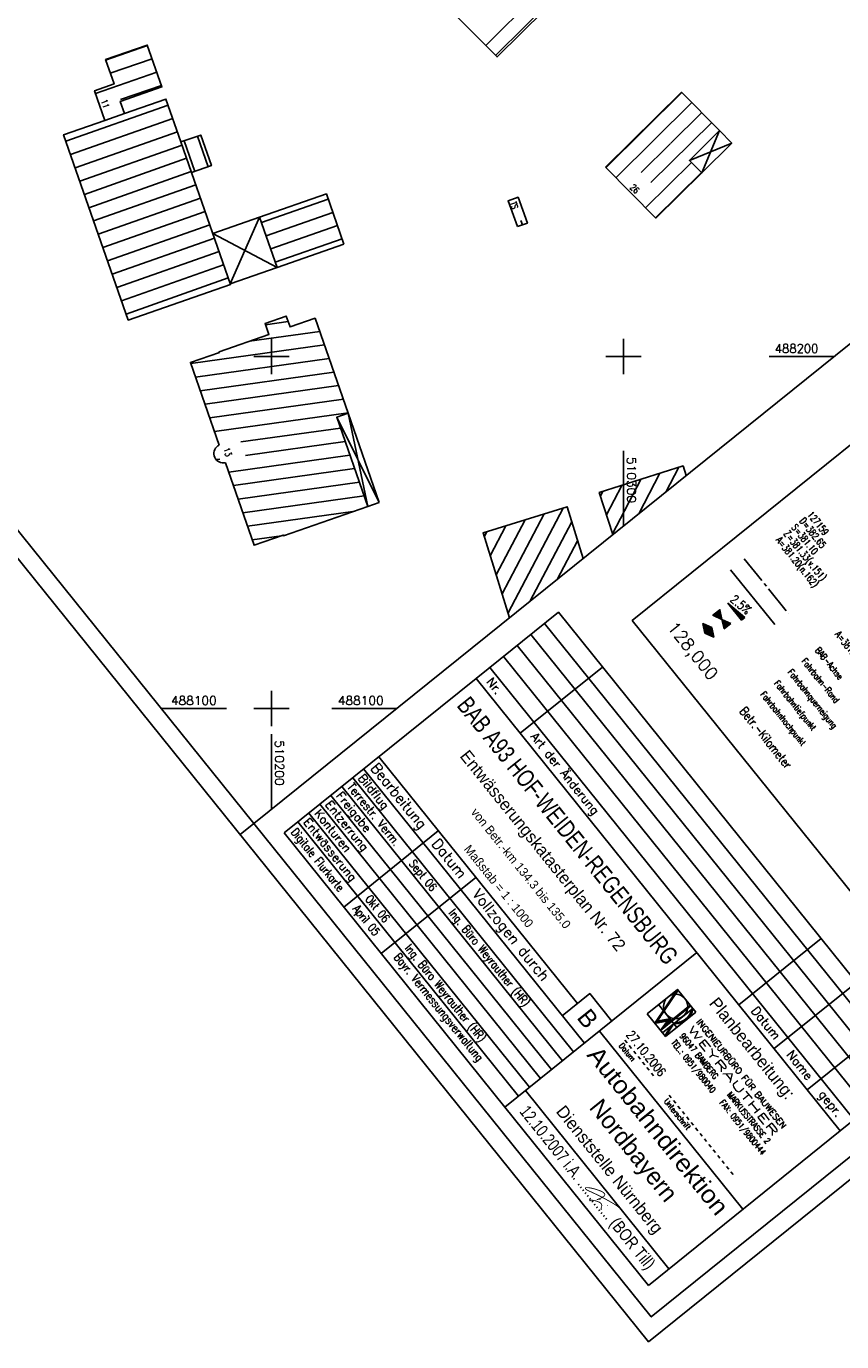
# Model space of a CAD drawing. Extents: x 509711 to 510770, y 487920 to 489033.
# Tile 2 of 11: x 510130 to 510362, y 487920 to 488294. Entities that reach past the tile are written whole.
import ezdxf
from ezdxf.enums import TextEntityAlignment as Align

# ---------------------------------------------------------------- set-up
doc = ezdxf.new("R2010")
doc.units = 0
doc.header["$LTSCALE"] = 10
doc.header["$MEASUREMENT"] = 0
for name, pattern in [('ACHSE', [5.5, 4, -0.5, 0.5, -0.5]), ('LT00', [0]), ('LT01', [0.2, 0.1, -0.1]), ('LT17', [0.15, 0.1, -0.05])]:
    doc.linetypes.add(name, pattern=pattern)
doc.layers.get('0').update_dxf_attribs({"linetype": 'LT00'})
for name, color, linetype in [('---Unterschrift_Till', 7, 'LT00'), ('--SCHACHTBESCHRIFT', 5, 'Continuous'), ('--ZEICHENERKLÄR', 7, 'Continuous'), ('025', 7, 'Continuous'), ('035', 250, 'Continuous'), ('050', 250, 'Continuous'), ('070', 155, 'Continuous'), ('A-TEXT-KILOMETER', 30, 'LT17'), ('AX-020', 250, 'ACHSE'), ('DFK_BEB_SCHR', 254, 'LT00'), ('DFK_BEBAUUNG', 250, 'LT00'), ('DFK_HAUS_NR', 250, 'Continuous'), ('HTP_WEST', 11, 'LT00'), ('QUER_OST', 11, 'LT00'), ('RAHMEN', 250, 'Continuous'), ('STAT_500', 250, 'LT00'), ('V_AFBR_BAB', 250, 'LT00'), ('V_RASTER', 250, 'LT00')]:
    doc.layers.add(name, color=color, linetype=linetype)
doc.styles.add('Kilometrierung', font='romans.shx')
doc.styles.add('ROMAND', font='romand', dxfattribs={"height": 0.3})
doc.styles.add('ROMANS', font='romans.shx')
doc.styles.add('schachtbeschriftung', font='romans.shx', dxfattribs={"width": 0.75, "height": 0.2})
doc.styles.get("Standard").update_dxf_attribs({"font": 'romans.shx', "width": 0.8})
doc.styles.add('UNIR-H', font='unir_h.shx', dxfattribs={"width": 0.8})

# ---------------------------------------------------------------- blocks, each defined once
blk = doc.blocks.new('SYMB0071')
at = {"color": 0, "linetype": 'ByBlock'}
for p, q in [((-0.5, 0), (0, 0.25)), ((0, -0.25), (-0.5, 0)), ((-0.5, 0), (-0.5, 0)), ((-0.48, -0.01), (-0.48, 0.01)), ((-0.46, -0.02), (-0.46, 0.02)), ((-0.44, -0.03), (-0.44, 0.03)), ((-0.42, -0.04), (-0.42, 0.04)), ((-0.4, -0.05), (-0.4, 0.05)), ((-0.38, -0.06), (-0.38, 0.06)), ((-0.36, -0.07), (-0.36, 0.07)), ((-0.34, -0.08), (-0.34, 0.08)), ((-0.32, -0.09), (-0.32, 0.09)), ((-0.3, -0.1), (-0.3, 0.1)), ((-0.28, -0.11), (-0.28, 0.11)), ((-0.26, -0.12), (-0.26, 0.12)), ((-0.24, -0.13), (-0.24, 0.13)), ((-0.22, -0.14), (-0.22, 0.14)), ((-0.2, -0.15), (-0.2, 0.15)), ((-0.18, -0.16), (-0.18, 0.16)), ((-0.16, -0.17), (-0.16, 0.17)), ((-0.14, -0.18), (-0.14, 0.18)), ((-0.12, -0.19), (-0.12, 0.19)), ((-0.1, -0.2), (-0.1, 0.2)), ((-0.08, -0.21), (-0.08, 0.21)), ((-0.06, -0.22), (-0.06, 0.22)), ((-0.04, -0.23), (-0.04, 0.23)), ((-0.02, -0.24), (-0.02, 0.24)), ((0, 0.25), (0.5, 0)), ((0, -0.25), (0, 0.25)), ((0.5, 0), (0, -0.25)), ((0.02, -0.24), (0.02, 0.24)), ((0.04, -0.23), (0.04, 0.23)), ((0.06, -0.22), (0.06, 0.22)), ((0.08, -0.21), (0.08, 0.21)), ((0.1, -0.2), (0.1, 0.2)), ((0.12, -0.19), (0.12, 0.19)), ((0.14, -0.18), (0.14, 0.18)), ((0.16, -0.17), (0.16, 0.17)), ((0.18, -0.16), (0.18, 0.16)), ((0.2, -0.15), (0.2, 0.15)), ((0.22, -0.14), (0.22, 0.14)), ((0.24, -0.13), (0.24, 0.13)), ((0.26, -0.12), (0.26, 0.12)), ((0.28, -0.11), (0.28, 0.11)), ((0.3, -0.1), (0.3, 0.1)), ((0.32, -0.09), (0.32, 0.09)), ((0.34, -0.08), (0.34, 0.08)), ((0.36, -0.07), (0.36, 0.07)), ((0.38, -0.06), (0.38, 0.06)), ((0.4, -0.05), (0.4, 0.05)), ((0.42, -0.04), (0.42, 0.04)), ((0.44, -0.03), (0.44, 0.03)), ((0.46, -0.02), (0.46, 0.02)), ((0.48, -0.01), (0.48, 0.01))]:
    blk.add_line(p, q, dxfattribs=at)
blk = doc.blocks.new('SYMB0072')
at = {"color": 0, "linetype": 'ByBlock'}
for p, q in [((-0.5, -0.25), (-0.5, 0.25)), ((-0.5, 0.25), (0, 0)), ((-0.5, -0.25), (-0.5, 0.25)), ((0, 0), (-0.5, -0.25)), ((-0.48, -0.24), (-0.48, 0.24)), ((-0.46, -0.23), (-0.46, 0.23)), ((-0.44, -0.22), (-0.44, 0.22)), ((-0.42, -0.21), (-0.42, 0.21)), ((-0.4, -0.2), (-0.4, 0.2)), ((-0.38, -0.19), (-0.38, 0.19)), ((-0.36, -0.18), (-0.36, 0.18)), ((-0.34, -0.17), (-0.34, 0.17)), ((-0.32, -0.16), (-0.32, 0.16)), ((-0.3, -0.15), (-0.3, 0.15)), ((-0.28, -0.14), (-0.28, 0.14)), ((-0.26, -0.13), (-0.26, 0.13)), ((-0.24, -0.12), (-0.24, 0.12)), ((-0.22, -0.11), (-0.22, 0.11)), ((-0.2, -0.1), (-0.2, 0.1)), ((-0.18, -0.09), (-0.18, 0.09)), ((-0.16, -0.08), (-0.16, 0.08)), ((-0.14, -0.07), (-0.14, 0.07)), ((-0.12, -0.06), (-0.12, 0.06)), ((-0.1, -0.05), (-0.1, 0.05)), ((-0.08, -0.04), (-0.08, 0.04)), ((-0.06, -0.03), (-0.06, 0.03)), ((-0.04, -0.02), (-0.04, 0.02)), ((-0.02, -0.01), (-0.02, 0.01)), ((0.02, -0.01), (0.02, 0.01)), ((0.04, -0.02), (0.04, 0.02)), ((0.06, -0.03), (0.06, 0.03)), ((0.08, -0.04), (0.08, 0.04)), ((0.1, -0.05), (0.1, 0.05)), ((0.12, -0.06), (0.12, 0.06)), ((0.14, -0.07), (0.14, 0.07)), ((0.16, -0.08), (0.16, 0.08)), ((0.18, -0.09), (0.18, 0.09)), ((0.2, -0.1), (0.2, 0.1)), ((0.22, -0.11), (0.22, 0.11)), ((0.24, -0.12), (0.24, 0.12)), ((0.26, -0.13), (0.26, 0.13)), ((0.28, -0.14), (0.28, 0.14)), ((0.3, -0.15), (0.3, 0.15)), ((0.32, -0.16), (0.32, 0.16)), ((0.34, -0.17), (0.34, 0.17)), ((0.36, -0.18), (0.36, 0.18)), ((0.38, -0.19), (0.38, 0.19)), ((0.4, -0.2), (0.4, 0.2)), ((0.42, -0.21), (0.42, 0.21)), ((0.44, -0.22), (0.44, 0.22)), ((0.46, -0.23), (0.46, 0.23)), ((0.48, -0.24), (0.48, 0.24)), ((0.5, -0.25), (0.5, 0.25))]:
    blk.add_line(p, q, dxfattribs=at)
blk.add_lwpolyline([(0, 0), (0.5, 0.25), (0.5, -0.25), (0, 0)], dxfattribs=at)
blk = doc.blocks.new('Unterschrift Till')
at = {"layer": '---Unterschrift_Till', "const_width": 0.025, "flags": 128}
blk.add_lwpolyline([(-2.194, 0.479), (-2.202, 0.469), (-2.208, 0.462), (-2.213, 0.455), (-2.217, 0.45), (-2.221, 0.445), (-2.224, 0.441), (-2.226, 0.438), (-2.229, 0.434), (-2.231, 0.431), (-2.233, 0.428), (-2.235, 0.425), (-2.238, 0.422), (-2.24, 0.419), (-2.242, 0.416), (-2.244, 0.413), (-2.247, 0.41), (-2.249, 0.406), (-2.251, 0.402), (-2.252, 0.399), (-2.254, 0.395), (-2.255, 0.392), (-2.257, 0.389), (-2.257, 0.387), (-2.258, 0.385), (-2.258, 0.384), (-2.258, 0.385), (-2.257, 0.386), (-2.256, 0.387), (-2.255, 0.39), (-2.253, 0.393), (-2.252, 0.398), (-2.25, 0.403), (-2.247, 0.409), (-2.245, 0.416), (-2.243, 0.424), (-2.24, 0.432), (-2.238, 0.44), (-2.235, 0.448), (-2.233, 0.456), (-2.23, 0.464), (-2.228, 0.472), (-2.226, 0.48), (-2.224, 0.487), (-2.222, 0.494), (-2.221, 0.501), (-2.219, 0.507), (-2.218, 0.514), (-2.217, 0.52), (-2.215, 0.526), (-2.214, 0.532), (-2.213, 0.538), (-2.212, 0.544), (-2.212, 0.55), (-2.211, 0.555), (-2.21, 0.561), (-2.21, 0.567), (-2.209, 0.573), (-2.209, 0.578), (-2.208, 0.584), (-2.208, 0.59), (-2.208, 0.595), (-2.208, 0.601), (-2.208, 0.606), (-2.209, 0.611), (-2.209, 0.615), (-2.21, 0.62), (-2.211, 0.624), (-2.212, 0.628), (-2.213, 0.632), (-2.214, 0.635), (-2.216, 0.638), (-2.217, 0.641), (-2.219, 0.643), (-2.22, 0.646), (-2.222, 0.648), (-2.224, 0.65), (-2.226, 0.651), (-2.228, 0.653), (-2.23, 0.654), (-2.232, 0.655), (-2.234, 0.656), (-2.236, 0.657), (-2.239, 0.658), (-2.241, 0.659), (-2.244, 0.66), (-2.246, 0.66), (-2.249, 0.661), (-2.252, 0.661), (-2.255, 0.662), (-2.259, 0.662), (-2.262, 0.662), (-2.266, 0.662), (-2.269, 0.662), (-2.273, 0.662), (-2.277, 0.661), (-2.281, 0.661), (-2.285, 0.66), (-2.289, 0.659), (-2.293, 0.659), (-2.298, 0.658), (-2.302, 0.657), (-2.306, 0.656), (-2.31, 0.654), (-2.314, 0.653), (-2.319, 0.652), (-2.323, 0.65), (-2.327, 0.649), (-2.331, 0.647), (-2.334, 0.646), (-2.338, 0.644), (-2.342, 0.643), (-2.346, 0.641), (-2.349, 0.639), (-2.353, 0.638), (-2.356, 0.636), (-2.359, 0.634), (-2.363, 0.633), (-2.366, 0.631), (-2.37, 0.629), (-2.374, 0.627), (-2.377, 0.626), (-2.381, 0.624), (-2.385, 0.622), (-2.389, 0.62), (-2.393, 0.617), (-2.397, 0.615), (-2.402, 0.613), (-2.406, 0.611), (-2.41, 0.608), (-2.414, 0.606), (-2.419, 0.603), (-2.424, 0.6), (-2.429, 0.597), (-2.434, 0.593), (-2.441, 0.589), (-2.447, 0.585), (-2.455, 0.58), (-2.463, 0.574), (-2.472, 0.569), (-2.48, 0.563), (-2.489, 0.557), (-2.498, 0.552), (-2.506, 0.546), (-2.514, 0.541), (-2.522, 0.536), (-2.529, 0.531), (-2.535, 0.527), (-2.541, 0.522), (-2.547, 0.518), (-2.552, 0.515), (-2.557, 0.511), (-2.562, 0.507), (-2.566, 0.504), (-2.57, 0.501), (-2.574, 0.497), (-2.578, 0.494), (-2.582, 0.491), (-2.586, 0.488), (-2.59, 0.485), (-2.593, 0.482), (-2.597, 0.479), (-2.6, 0.477), (-2.604, 0.474), (-2.607, 0.471), (-2.611, 0.469), (-2.614, 0.466), (-2.617, 0.463), (-2.621, 0.461), (-2.624, 0.458), (-2.628, 0.455), (-2.631, 0.452), (-2.635, 0.449), (-2.638, 0.446), (-2.641, 0.442), (-2.645, 0.439), (-2.648, 0.436), (-2.652, 0.432), (-2.656, 0.429), (-2.659, 0.426), (-2.663, 0.422), (-2.666, 0.419), (-2.669, 0.415), (-2.672, 0.412), (-2.675, 0.409), (-2.678, 0.405), (-2.681, 0.402), (-2.683, 0.399), (-2.685, 0.397), (-2.688, 0.394), (-2.69, 0.391), (-2.692, 0.389), (-2.694, 0.386), (-2.696, 0.384), (-2.698, 0.381), (-2.7, 0.379), (-2.702, 0.377), (-2.704, 0.375), (-2.706, 0.372), (-2.708, 0.37), (-2.71, 0.368), (-2.711, 0.366), (-2.713, 0.363), (-2.714, 0.361), (-2.715, 0.359), (-2.716, 0.356), (-2.717, 0.354), (-2.718, 0.352), (-2.719, 0.35), (-2.719, 0.348), (-2.72, 0.346), (-2.72, 0.345), (-2.72, 0.343), (-2.72, 0.342), (-2.72, 0.34), (-2.719, 0.339), (-2.718, 0.338), (-2.718, 0.337), (-2.717, 0.336), (-2.715, 0.335), (-2.714, 0.334), (-2.713, 0.333), (-2.711, 0.332), (-2.71, 0.331), (-2.708, 0.331), (-2.707, 0.33), (-2.705, 0.33), (-2.704, 0.33), (-2.702, 0.33), (-2.701, 0.33), (-2.699, 0.33), (-2.697, 0.33), (-2.696, 0.33), (-2.694, 0.33), (-2.692, 0.33), (-2.69, 0.33), (-2.688, 0.33), (-2.686, 0.33), (-2.683, 0.331), (-2.681, 0.331), (-2.678, 0.331), (-2.675, 0.332), (-2.672, 0.333), (-2.668, 0.334), (-2.664, 0.335), (-2.66, 0.337), (-2.655, 0.338), (-2.649, 0.341), (-2.643, 0.343), (-2.635, 0.346), (-2.628, 0.35), (-2.619, 0.354), (-2.61, 0.358), (-2.6, 0.362), (-2.59, 0.367), (-2.58, 0.372), (-2.57, 0.377), (-2.559, 0.382), (-2.548, 0.388), (-2.537, 0.393), (-2.526, 0.399), (-2.515, 0.404), (-2.504, 0.41), (-2.492, 0.415), (-2.481, 0.421), (-2.47, 0.427), (-2.458, 0.432), (-2.447, 0.438), (-2.436, 0.444), (-2.425, 0.449), (-2.414, 0.454), (-2.403, 0.459), (-2.393, 0.464), (-2.383, 0.469), (-2.374, 0.473), (-2.364, 0.478), (-2.355, 0.482), (-2.347, 0.486), (-2.338, 0.49), (-2.33, 0.494), (-2.321, 0.497), (-2.313, 0.501), (-2.305, 0.505), (-2.297, 0.509), (-2.288, 0.513), (-2.28, 0.516), (-2.271, 0.52), (-2.262, 0.524), (-2.254, 0.528), (-2.244, 0.532), (-2.235, 0.537), (-2.225, 0.541), (-2.216, 0.545), (-2.205, 0.549), (-2.195, 0.554), (-2.184, 0.558), (-2.174, 0.563), (-2.163, 0.568), (-2.151, 0.572), (-2.14, 0.577), (-2.129, 0.582), (-2.118, 0.587), (-2.107, 0.591), (-2.096, 0.596), (-2.086, 0.6), (-2.076, 0.604), (-2.066, 0.608), (-2.057, 0.612), (-2.048, 0.616), (-2.039, 0.619), (-2.031, 0.623), (-2.022, 0.626), (-2.014, 0.629), (-2.006, 0.633), (-1.997, 0.636), (-1.989, 0.64), (-1.98, 0.643), (-1.971, 0.646), (-1.962, 0.65), (-1.953, 0.653), (-1.943, 0.657), (-1.933, 0.661), (-1.923, 0.665), (-1.912, 0.669), (-1.902, 0.673), (-1.891, 0.677), (-1.88, 0.681), (-1.87, 0.685), (-1.86, 0.688), (-1.851, 0.692), (-1.842, 0.695), (-1.833, 0.698), (-1.825, 0.701), (-1.817, 0.703), (-1.809, 0.706), (-1.801, 0.708), (-1.793, 0.711), (-1.785, 0.713), (-1.777, 0.715), (-1.769, 0.717), (-1.762, 0.719), (-1.754, 0.721), (-1.747, 0.723), (-1.739, 0.725), (-1.732, 0.727), (-1.726, 0.729), (-1.719, 0.731), (-1.714, 0.731), (-1.709, 0.732), (-1.706, 0.731), (-1.704, 0.728), (-1.703, 0.725), (-1.705, 0.719)], dxfattribs=at)
blk.add_lwpolyline([(-2.338, 0.213, -0.009753), (-2.349, 0.213, -0.012873), (-2.357, 0.213, -0.000058), (-2.363, 0.214, -0.000395), (-2.363, 0.214, -0.003084), (-2.366, 0.214, -0.002987), (-2.369, 0.214, -0.121908), (-2.37, 0.215, -0.078365), (-2.372, 0.216, -0.169129), (-2.373, 0.218, -0.093053), (-2.372, 0.223, -0.048138), (-2.369, 0.228, -0.056178), (-2.366, 0.232, -0.016049), (-2.362, 0.235, 0.015861), (-2.359, 0.239, 0.023961), (-2.346, 0.253, -0.019597), (-2.331, 0.27, -0.016685), (-2.31, 0.29, -0.012958), (-2.281, 0.314, -0.012002), (-2.255, 0.335, -0.011524), (-2.226, 0.355, -0.011371), (-2.203, 0.37, -0.011002), (-2.178, 0.384, -0.019211), (-2.152, 0.397, -0.024277), (-2.13, 0.405, -0.018479), (-2.119, 0.408, -0.020969), (-2.11, 0.41, -0.037055), (-2.098, 0.411, -0.031487), (-2.085, 0.411, -0.034214), (-2.073, 0.409, -0.038344), (-2.063, 0.405, -0.027683), (-2.053, 0.4, -0.027965), (-2.044, 0.395, -0.023542), (-2.033, 0.386, -0.046995), (-2.028, 0.381, -0.007241), (-2.021, 0.372, -0.008919), (-2.017, 0.365, -0.000473), (-2.012, 0.358, 0.000599), (-2.007, 0.352, 0.001303), (-1.998, 0.338, 0.014886), (-1.997, 0.337, 0.023743), (-1.997, 0.337, 0.000688), (-1.988, 0.327, 0.002539), (-1.982, 0.321, 0.002137), (-1.975, 0.314, 0.108696), (-1.969, 0.311, 0.076722), (-1.96, 0.309, 0.135898), (-1.956, 0.31, 0.088438), (-1.95, 0.314)], format="xyb", dxfattribs=at)
at = {"layer": '---Unterschrift_Till', "flags": 128}
blk.add_lwpolyline([(-1.928, 0.508, 0.025, 0.012, 0), (-1.951, 0.519, 0.008, 0.008, 0), (-1.93, 0.521, 0.008, 0.008, 0)], format="xyseb", dxfattribs=at)

msp = doc.modelspace()

# ---------------------------------------------------------------- linework, layer by layer
at = {"layer": '025'}
for p, q in [((510273.68, 488121.04), (510377.15, 487992.51)), ((510277.58, 488124.17), (510381.04, 487995.64)), ((510269.79, 488117.9), (510373.25, 487989.37)), ((510265.89, 488114.77), (510369.36, 487986.24)), ((510270.64, 488092.92), (510294.01, 488111.73)), ((510223.05, 488080.28), (510285.75, 488002.38)), ((510219.93, 488077.77), (510282.64, 487999.87)), ((510213.7, 488072.75), (510276.41, 487994.86)), ((510216.82, 488075.26), (510279.52, 487997.36)), ((510210.58, 488070.25), (510273.29, 487992.35)), ((510207.47, 488067.74), (510270.17, 487989.84)), ((510332.72, 488015.8), (510356.09, 488034.61)), ((510306.69, 488013.23), (510315.32, 488020.18)), ((510315.32, 488020.18), (510308.86, 488010.53)), ((510315.51, 488019.95), (510309.58, 488011.11)), ((510315.37, 488019.75), (510314.64, 488019.17)), ((510315.5, 488019.94), (510314.77, 488019.36)), ((510315.46, 488020.01), (510314.9, 488019.55)), ((510315.42, 488020.06), (510315.03, 488019.75)), ((510315.42, 488020.06), (510315.03, 488019.75)), ((510315.38, 488020.11), (510315.16, 488019.94)), ((510315.38, 488020.11), (510315.16, 488019.94)), ((510315.38, 488020.11), (510315.16, 488019.94)), ((510315.32, 488020.18), (510320.54, 488013.7)), ((510342.75, 488003.33), (510366.12, 488022.15)), ((510312.78, 488015.89), (510312.06, 488015.31)), ((510312.91, 488016.08), (510312.19, 488015.5)), ((510313.04, 488016.28), (510312.32, 488015.69)), ((510313.17, 488016.47), (510312.45, 488015.89)), ((510313.3, 488016.66), (510312.58, 488016.08)), ((510313.43, 488016.85), (510312.71, 488016.27)), ((510313.56, 488017.05), (510312.83, 488016.46)), ((510313.69, 488017.24), (510312.96, 488016.66)), ((510313.82, 488017.43), (510313.09, 488016.85)), ((510313.95, 488017.63), (510313.22, 488017.04)), ((510314.08, 488017.82), (510313.35, 488017.24)), ((510314.21, 488018.01), (510313.48, 488017.43)), ((510314.33, 488018.21), (510313.61, 488017.62)), ((510314.46, 488018.4), (510313.74, 488017.82)), ((510314.59, 488018.59), (510313.87, 488018.01)), ((510314.71, 488018.77), (510314, 488018.2)), ((510314.85, 488018.98), (510314.13, 488018.4)), ((510314.98, 488019.17), (510314.26, 488018.59)), ((510315.11, 488019.36), (510314.39, 488018.78)), ((510315.24, 488019.56), (510314.52, 488018.97)), ((510311.9, 488006.75), (510306.69, 488013.23)), ((510310.33, 488012.22), (510309.6, 488011.64)), ((510310.46, 488012.41), (510309.73, 488011.83)), ((510310.59, 488012.61), (510309.86, 488012.02)), ((510309.93, 488015.84), (510315.14, 488009.36)), ((510310.71, 488012.8), (510309.99, 488012.22)), ((510310.84, 488012.99), (510310.12, 488012.41)), ((510310.97, 488013.19), (510310.25, 488012.6)), ((510311.1, 488013.38), (510310.38, 488012.8)), ((510319.13, 488015.46), (510310.49, 488008.5)), ((510311.23, 488013.57), (510310.51, 488012.99)), ((510319.12, 488015.47), (510310.53, 488008.56)), ((510311.36, 488013.77), (510310.64, 488013.18)), ((510310.68, 488008.77), (510319.08, 488015.53)), ((510311.49, 488013.96), (510310.77, 488013.38)), ((510319.04, 488015.59), (510310.84, 488008.99)), ((510311.62, 488014.15), (510310.9, 488013.57)), ((510311, 488009.2), (510319, 488015.64)), ((510311.75, 488014.34), (510311.02, 488013.76)), ((510319.67, 488014.78), (510311.03, 488007.83)), ((510311.88, 488014.54), (510311.15, 488013.96)), ((510312.01, 488014.73), (510311.28, 488014.15)), ((510312.14, 488014.92), (510311.41, 488014.34)), ((510312.27, 488015.12), (510311.54, 488014.53)), ((510312.4, 488015.31), (510311.67, 488014.73)), ((510312.52, 488015.5), (510311.8, 488014.92)), ((510320.54, 488013.7), (510311.9, 488006.75)), ((510312.65, 488015.7), (510311.93, 488015.11)), ((510311.94, 488010.03), (510318.95, 488015.67)), ((510316.38, 488010.71), (510318.95, 488012.79)), ((510318.83, 488012.6), (510316.58, 488010.79)), ((510318.67, 488012.38), (510316.83, 488010.9)), ((510318.21, 488012.28), (510319.05, 488012.96)), ((510318.43, 488012.55), (510319.14, 488013.12)), ((510318.59, 488012.76), (510319.21, 488013.27)), ((510318.71, 488012.95), (510319.28, 488013.41)), ((510318.81, 488013.12), (510319.34, 488013.54)), ((510318.9, 488013.28), (510319.39, 488013.67)), ((510318.97, 488013.42), (510319.44, 488013.8)), ((510319.04, 488013.57), (510319.47, 488013.92)), ((510319.09, 488013.7), (510319.51, 488014.04)), ((510319.14, 488013.83), (510319.54, 488014.15)), ((510319.18, 488013.95), (510319.57, 488014.26)), ((510319.22, 488014.07), (510319.6, 488014.37)), ((510319.25, 488014.19), (510319.62, 488014.48)), ((510319.28, 488014.3), (510319.64, 488014.58)), ((510319.31, 488014.41), (510319.65, 488014.69)), ((510308.86, 488010.53), (510312.46, 488011.21)), ((510309.61, 488011.11), (510308.9, 488010.54)), ((510309.68, 488011.26), (510308.96, 488010.67)), ((510309.75, 488011.14), (510309.04, 488010.56)), ((510309.81, 488011.45), (510309.09, 488010.87)), ((510309.9, 488011.16), (510309.18, 488010.59)), ((510309.94, 488011.64), (510309.21, 488011.06)), ((510310.04, 488011.19), (510309.33, 488010.62)), ((510310.07, 488011.84), (510309.34, 488011.25)), ((510310.2, 488012.03), (510309.47, 488011.45)), ((510310.19, 488011.22), (510309.47, 488010.64)), ((510309.58, 488011.11), (510313.18, 488011.79)), ((510310.33, 488011.25), (510309.62, 488010.67)), ((510310.48, 488011.27), (510309.76, 488010.7)), ((510310.62, 488011.3), (510309.91, 488010.73)), ((510310.76, 488011.33), (510310.05, 488010.75)), ((510310.91, 488011.36), (510310.2, 488010.78)), ((510311.05, 488011.38), (510310.34, 488010.81)), ((510311.2, 488011.41), (510310.48, 488010.84)), ((510312.46, 488011.21), (510310.49, 488008.5)), ((510311.34, 488011.44), (510310.63, 488010.86)), ((510310.68, 488008.77), (510310.68, 488008.77)), ((510311.49, 488011.47), (510310.77, 488010.89)), ((510311.63, 488011.49), (510310.92, 488010.92)), ((510311, 488009.2), (510311, 488009.2)), ((510311.78, 488011.52), (510311.06, 488010.95)), ((510311.98, 488010.08), (510311.15, 488009.42)), ((510311.92, 488011.55), (510311.21, 488010.97)), ((510312.13, 488010.29), (510311.31, 488009.63)), ((510312.06, 488011.57), (510311.35, 488011)), ((510312.27, 488010.5), (510311.47, 488009.85)), ((510312.21, 488011.6), (510311.5, 488011.03)), ((510312.42, 488010.7), (510311.62, 488010.06)), ((510312.35, 488011.63), (510311.64, 488011.06)), ((510311.72, 488006.98), (510313.57, 488009.87)), ((510312.56, 488010.91), (510311.78, 488010.28)), ((510312.5, 488011.66), (510311.79, 488011.08)), ((510311.9, 488006.75), (510314.27, 488010.44)), ((510312.64, 488011.68), (510311.93, 488011.11)), ((510313.18, 488011.79), (510311.94, 488010.03)), ((510312.71, 488011.12), (510311.94, 488010.49)), ((510312.79, 488011.71), (510312.07, 488011.14)), ((510312.86, 488011.32), (510312.09, 488010.71)), ((510312.93, 488011.74), (510312.22, 488011.16)), ((510313, 488011.53), (510312.25, 488010.92)), ((510313.03, 488008.5), (510312.34, 488007.95)), ((510313.08, 488011.77), (510312.36, 488011.19)), ((510313.15, 488011.73), (510312.41, 488011.14)), ((510313.15, 488008.69), (510312.46, 488008.14)), ((510313.26, 488008.87), (510312.58, 488008.32)), ((510313.38, 488009.05), (510312.7, 488008.5)), ((510313.5, 488009.24), (510312.82, 488008.69)), ((510313.62, 488009.42), (510312.94, 488008.87)), ((510313.74, 488009.61), (510313.05, 488009.06)), ((510313.86, 488009.79), (510313.17, 488009.24)), ((510313.97, 488009.98), (510313.29, 488009.43)), ((510314.09, 488010.16), (510313.41, 488009.61)), ((510314.21, 488010.34), (510313.53, 488009.8)), ((510314.7, 488010.7), (510314.37, 488010.43)), ((510314.81, 488010.7), (510314.47, 488010.43)), ((510314.93, 488010.7), (510314.58, 488010.42)), ((510315.05, 488010.72), (510314.69, 488010.42)), ((510315.18, 488010.73), (510314.8, 488010.42)), ((510315.3, 488010.74), (510314.91, 488010.43)), ((510315.44, 488010.76), (510315.03, 488010.43)), ((510315.58, 488010.78), (510315.16, 488010.44)), ((510315.73, 488010.82), (510315.28, 488010.45)), ((510315.89, 488010.86), (510315.42, 488010.48)), ((510316.06, 488010.91), (510315.55, 488010.5)), ((510316.25, 488010.97), (510315.7, 488010.52)), ((510316.46, 488011.05), (510315.85, 488010.56)), ((510316.7, 488011.15), (510316.01, 488010.6)), ((510316.99, 488011.3), (510316.18, 488010.65)), ((510318.46, 488012.12), (510317.13, 488011.05)), ((510352.16, 487991.65), (510375.53, 488010.46)), ((510312.43, 488007.58), (510311.75, 488007.03)), ((510312.32, 488007.4), (510311.75, 488006.94)), ((510312.2, 488007.21), (510311.8, 488006.89)), ((510312.08, 488007.03), (510311.84, 488006.83)), ((510312.55, 488007.76), (510311.87, 488007.21)), ((510311.96, 488006.84), (510311.88, 488006.78)), ((510312.67, 488007.95), (510311.99, 488007.4)), ((510312.79, 488008.13), (510312.11, 488007.58)), ((510312.91, 488008.32), (510312.23, 488007.77))]:
    msp.add_line(p, q, dxfattribs=at)
at = {"layer": '025', "linetype": 'LT01'}
for p, q in [((510308.53, 487995.62), (510299.89, 488006.35)), ((510331.12, 487967.55), (510312.67, 487990.47))]:
    msp.add_line(p, q, dxfattribs=at)
at = {"layer": '025'}
msp.add_lwpolyline([(510421.04, 488220.4), (510505.7, 488115.24), (510387.14, 488019.81), (510302.48, 488124.97)], close=True, dxfattribs=at)
msp.add_circle((510314.8, 488015.31), 3.46, dxfattribs=at)
for centre, radius, start, end in [((510314.69, 488015.44), 5.03, 265.2391, 352.4273), ((510314.67, 488015.45), 4.75, 269.0578, 348.6061)]:
    msp.add_arc(centre, radius, start, end, dxfattribs=at)
at = {"layer": '035'}
for p, q in [((510262, 488111.63), (510365.46, 487983.1)), ((510226.16, 488082.79), (510288.87, 488004.89)), ((510247.37, 488065.19), (510220.5, 488043.57)), ((510258.06, 488051.98), (510231.16, 488030.33))]:
    msp.add_line(p, q, dxfattribs=at)
at = {"layer": '050'}
for p, q in [((510230.45, 488086.24), (510286.88, 488016.13)), ((510266.28, 487986.7), (510320.81, 488030.6)), ((510293.15, 488008.34), (510333.91, 487957.7)), ((510272.12, 487991.41), (510312.88, 487940.77))]:
    msp.add_line(p, q, dxfattribs=at)
msp.add_lwpolyline([(510282.6, 488012.68), (510290.39, 488018.95), (510296.66, 488011.16)], dxfattribs=at)
at = {"layer": '070'}
for p, q in [((510203.57, 488064.6), (510266.28, 487986.7)), ((510266.28, 487986.7), (510307.04, 487936.07))]:
    msp.add_line(p, q, dxfattribs=at)
for points in [[(510258.1, 488108.5), (510361.57, 487979.97), (510384.94, 487998.78), (510281.47, 488127.31), (510258.1, 488108.5)], [(510307.04, 487936.07), (510361.57, 487979.97), (510258.1, 488108.5), (510203.57, 488064.6)]]:
    msp.add_lwpolyline(points, dxfattribs=at)
at = {"layer": 'AX-020', "ltscale": 0.2}
msp.add_line((510334.28, 488142.54), (510346.83, 488126.96), dxfattribs=at)
at = {"layer": 'DFK_BEB_SCHR'}
for p, q in [((510260.83, 488288.39), (510294.53, 488321.77)), ((510297.34, 488318.92), (510263.64, 488285.55)), ((510152.86, 488284.22), (510164.75, 488288.36)), ((510166.07, 488284.59), (510154.19, 488280.45)), ((510149.99, 488274.75), (510167.38, 488280.81)), ((510168.7, 488277.03), (510157.06, 488272.98)), ((510316.58, 488274.96), (510294.99, 488253.64)), ((510170.59, 488271.4), (510141.56, 488261.15)), ((510297.8, 488250.8), (510319.39, 488272.12)), ((510142.88, 488257.37), (510171.92, 488267.63)), ((510307.77, 488249.4), (510325.01, 488266.42)), ((510322.2, 488269.27), (510313.32, 488260.5)), ((510173.24, 488263.85), (510144.19, 488253.59)), ((510181.99, 488253.89), (510178.98, 488262.6)), ((510145.51, 488249.82), (510174.57, 488260.08)), ((510175.2, 488261.29), (510178.22, 488252.57)), ((510313.2, 488260.38), (510304.95, 488252.24)), ((510175.88, 488256.3), (510146.83, 488246.04)), ((510319.28, 488255.14), (510306.24, 488242.27)), ((510148.14, 488242.26), (510177.18, 488252.52)), ((510309.05, 488239.43), (510322.09, 488252.3)), ((510178.5, 488248.74), (510149.46, 488238.49)), ((510150.77, 488234.71), (510179.81, 488244.96)), ((510216.09, 488244.72), (510197.12, 488238.1)), ((510181.13, 488241.19), (510152.09, 488230.93)), ((510198.43, 488234.32), (510217.41, 488240.94)), ((510153.41, 488227.15), (510182.45, 488237.41)), ((510218.73, 488237.17), (510199.75, 488230.54)), ((510271.25, 488237.39), (510270.79, 488238.66)), ((510183.76, 488233.63), (510154.72, 488223.38)), ((510201.06, 488226.76), (510220.05, 488233.39)), ((510156.04, 488219.6), (510185.08, 488229.85)), ((510186.39, 488226.08), (510157.36, 488215.82)), ((510158.67, 488212.04), (510187.71, 488222.3)), ((510193.69, 488204.33), (510213.68, 488207.12)), ((510204.72, 488209.91), (510198.3, 488209.01)), ((510215.02, 488203.27), (510177.07, 488197.97)), ((510178.42, 488194.12), (510216.37, 488199.42)), ((510217.71, 488195.57), (510179.76, 488190.27)), ((510181.11, 488186.42), (510219.06, 488191.72)), ((510220.41, 488187.87), (510182.45, 488182.57)), ((510183.79, 488178.71), (510221.75, 488184.02)), ((510219.58, 488179.67), (510191.28, 488175.72)), ((510192.63, 488171.87), (510220.92, 488175.82)), ((510184.27, 488170.7), (510185.35, 488170.86)), ((510222.26, 488171.97), (510187.82, 488167.16)), ((510189.16, 488163.31), (510223.6, 488168.12)), ((510304.32, 488155.33), (510310.26, 488166.8)), ((510315.66, 488168.52), (510311.99, 488161.44)), ((510224.94, 488164.27), (510190.5, 488159.46)), ((510294.08, 488161.65), (510293.42, 488160.37)), ((510295.13, 488154.99), (510299.47, 488163.37)), ((510304.87, 488165.08), (510296.85, 488149.6)), ((510191.84, 488155.61), (510226.27, 488160.41)), ((510223.1, 488155.93), (510193.18, 488151.75)), ((510265.49, 488132.55), (510277.4, 488155.26)), ((510282.8, 488156.94), (510267.17, 488127.15)), ((510262.11, 488143.34), (510266.59, 488151.88)), ((510272, 488153.57), (510263.8, 488137.94)), ((510273.37, 488130.35), (510285.27, 488153.04)), ((510194.52, 488147.9), (510202.82, 488149.06)), ((510203.33, 488149.13), (510203.73, 488149.19)), ((510261.19, 488150.2), (510260.43, 488148.74)), ((510286.95, 488147.64), (510281.18, 488136.64))]:
    msp.add_line(p, q, dxfattribs=at)
at = {"layer": 'DFK_BEBAUUNG'}
for p, q in [((510322.2, 488252.19), (510327.25, 488264.16)), ((510330.75, 488260.63), (510327.25, 488264.16)), ((510318.71, 488255.72), (510330.75, 488260.63)), ((510322.2, 488252.19), (510330.75, 488260.63)), ((510196.6, 488239.58), (510183.3, 488234.95)), ((510196.6, 488239.58), (510188.29, 488220.64)), ((510183.3, 488234.95), (510201.58, 488225.28)), ((510188.29, 488220.64), (510201.58, 488225.28)), ((510230.6, 488158.54), (510218.53, 488182.71)), ((510227.32, 488157.4), (510221.81, 488183.85)), ((510230.6, 488158.54), (510221.81, 488183.85)), ((510230.6, 488158.54), (510227.32, 488157.4))]:
    msp.add_line(p, q, dxfattribs=at)
for points in [[(510297.77, 488318.49), (510264.07, 488285.12), (510246.33, 488303.04), (510280.04, 488336.41), (510297.77, 488318.49)], [(510152.82, 488284.34), (510164.71, 488288.48), (510168.86, 488276.57), (510157.02, 488272.47), (510158.21, 488269.04), (510152.66, 488267.08), (510149.74, 488275.48), (510155.26, 488277.43), (510152.82, 488284.34)], [(510294.88, 488253.75), (510316.47, 488275.07), (510327.25, 488264.16), (510318.71, 488255.72), (510322.2, 488252.19), (510309.15, 488239.33), (510294.88, 488253.75)], [(510152.66, 488267.08), (510158.21, 488269.04), (510169.99, 488273.11), (510174.26, 488260.97), (510177.28, 488252.24), (510188.35, 488220.46), (510159.27, 488210.33), (510140.92, 488262.99), (510152.66, 488267.08)], [(510177.28, 488252.24), (510174.26, 488260.97), (510179.9, 488262.92), (510182.93, 488254.22), (510177.28, 488252.24)], [(510220.57, 488231.91), (510201.58, 488225.28), (510196.6, 488239.58), (510215.57, 488246.19), (510220.57, 488231.91)], [(510269.83, 488236.88), (510267.17, 488244.21), (510270.02, 488245.23), (510272.68, 488237.91), (510269.83, 488236.88)], [(510185.15, 488174.83), (510176.96, 488198.3), (510185.18, 488201.16), (510185.11, 488201.35), (510199.25, 488206.26), (510198.17, 488209.38), (510204.17, 488211.46), (510205.25, 488208.39), (510212.37, 488210.86), (510221.81, 488183.85), (510218.53, 488182.71), (510227.32, 488157.4), (510203.36, 488149.06), (510203.3, 488149.23), (510195.06, 488146.35), (510186.9, 488169.82)], [(510186.9, 488169.82), (510186.45, 488169.76), (510185.99, 488169.77), (510185.54, 488169.86), (510185.11, 488170.03), (510184.72, 488170.27), (510184.38, 488170.57), (510184.09, 488170.93), (510183.87, 488171.33), (510183.72, 488171.76), (510183.64, 488172.21), (510183.65, 488172.67), (510183.73, 488173.12), (510183.89, 488173.55), (510184.11, 488173.95), (510184.41, 488174.3), (510184.76, 488174.6), (510185.15, 488174.83)], [(510296.92, 488149.37), (510293.11, 488161.34), (510316.92, 488168.92), (510317.79, 488166.18)], [(510267.61, 488125.77), (510260.08, 488149.85), (510283.94, 488157.3), (510288.53, 488142.61)]]:
    msp.add_lwpolyline(points, dxfattribs=at)
at = {"layer": 'QUER_OST'}
for p, q in [((510329.69, 488129.86), (510329.68, 488129.85)), ((510329.85, 488129.65), (510329.9, 488129.69)), ((510329.93, 488129.55), (510330, 488129.6)), ((510330.1, 488129.51), (510330.01, 488129.44)), ((510330.2, 488129.43), (510330.1, 488129.34)), ((510330.18, 488129.24), (510330.31, 488129.34)), ((510330.26, 488129.14), (510330.41, 488129.26)), ((510330.52, 488129.17), (510330.34, 488129.03)), ((510330.62, 488129.09), (510330.43, 488128.93)), ((510330.51, 488128.83), (510330.72, 488129)), ((510330.59, 488128.73), (510330.82, 488128.91)), ((510330.93, 488128.83), (510330.67, 488128.62)), ((510331.03, 488128.74), (510330.76, 488128.52)), ((510330.84, 488128.42), (510331.13, 488128.65)), ((510330.92, 488128.32), (510331.24, 488128.57)), ((510331.34, 488128.48), (510331.01, 488128.21)), ((510331.44, 488128.4), (510331.09, 488128.11)), ((510331.17, 488128.01), (510331.55, 488128.31)), ((510331.25, 488127.9), (510331.65, 488128.22)), ((510331.75, 488128.14), (510331.34, 488127.8)), ((510331.86, 488128.05), (510331.42, 488127.7)), ((510331.5, 488127.6), (510331.96, 488127.96)), ((510331.58, 488127.49), (510332.06, 488127.88)), ((510332.17, 488127.79), (510331.67, 488127.39)), ((510332.27, 488127.71), (510331.75, 488127.29)), ((510331.83, 488127.18), (510332.37, 488127.62)), ((510331.91, 488127.08), (510332.47, 488127.53)), ((510332.58, 488127.45), (510332, 488126.98)), ((510332.68, 488127.36), (510332.08, 488126.88)), ((510332.16, 488126.77), (510332.78, 488127.28)), ((510332.24, 488126.67), (510332.89, 488127.19)), ((510332.99, 488127.1), (510332.33, 488126.57)), ((510333.09, 488127.02), (510332.41, 488126.47)), ((510332.49, 488126.36), (510333.2, 488126.93)), ((510332.57, 488126.26), (510333.3, 488126.85)), ((510333.4, 488126.76), (510332.66, 488126.16)), ((510333.51, 488126.67), (510332.74, 488126.06)), ((510332.82, 488125.95), (510333.61, 488126.59)), ((510332.9, 488125.85), (510333.71, 488126.5)), ((510333.82, 488126.41), (510332.99, 488125.75)), ((510333.92, 488126.33), (510333.07, 488125.65)), ((510333.15, 488125.54), (510334.02, 488126.24)), ((510333.24, 488125.44), (510334.12, 488126.16)), ((510334.23, 488126.07), (510333.32, 488125.34)), ((510334.33, 488125.98), (510333.4, 488125.24)), ((510333.48, 488125.13), (510334.44, 488125.9))]:
    msp.add_line(p, q, dxfattribs=at)
msp.add_lwpolyline([(510334.47, 488125.87), (510333.51, 488125.1), (510329.66, 488129.89), (510334.47, 488125.87)], dxfattribs=at)
at = {"layer": 'RAHMEN'}
msp.add_line((510191.08, 488064.17), (510194.98, 488067.31), dxfattribs=at)
for points in [[(509711.38, 488660.09), (510307.09, 487920.06), (510769.8, 488292.53), (510174.09, 489032.56), (509711.38, 488660.09)], [(509730.95, 488643.75), (510194.98, 488067.31), (510649.9, 488433.51), (510185.88, 489009.95), (509730.95, 488643.75)]]:
    msp.add_lwpolyline(points, dxfattribs=at)
at = {"layer": 'RAHMEN', "flags": 128}
msp.add_lwpolyline([(510194.98, 488067.31), (510307.85, 487927.09), (510762.77, 488293.29), (510649.9, 488433.51)], dxfattribs=at)
at = {"layer": 'V_AFBR_BAB'}
msp.add_line((510330.39, 488139.41), (510342.93, 488123.83), dxfattribs=at)
at = {"layer": 'V_RASTER'}
for p, q in [((510200, 488205), (510200, 488195)), ((510300, 488195), (510300, 488205)), ((510205, 488200), (510195, 488200)), ((510305, 488200), (510295, 488200)), ((510359.81, 488200), (510341.31, 488200)), ((510300, 488151.85), (510300, 488173.17)), ((510200, 488105), (510200, 488095)), ((510168.66, 488100), (510187.16, 488100)), ((510195, 488100), (510205, 488100)), ((510195, 488100), (510205, 488100)), ((510217.09, 488100), (510235.59, 488100)), ((510200, 488092.67), (510200, 488071.35))]:
    msp.add_line(p, q, dxfattribs=at)

# ---------------------------------------------------------------- block references
at = {"layer": '---Unterschrift_Till', "xscale": 10.00000000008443, "yscale": 10.00000000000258, "zscale": 10, "rotation": 308.8332077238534}
msp.add_blockref('Unterschrift Till', (510303.54, 487940.42), dxfattribs=at)
at = {"layer": 'HTP_WEST', "yscale": 5.000000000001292, "zscale": 5}
for name, p, xscale, rotation in [('SYMB0072', (510327.94, 488125.3), 5.000000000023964, 128.8332077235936), ('SYMB0071', (510324.05, 488122.16), 4.999999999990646, 308.8375192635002)]:
    msp.add_blockref(name, p, dxfattribs=dict(at, xscale=xscale, rotation=rotation))

# ---------------------------------------------------------------- texts
at = {"layer": '--SCHACHTBESCHRIFT', "style": 'schachtbeschriftung', "width": 0.75}
for s, p in [('D=382.65', (510349.82, 488153.15)), ('127159', (510352.06, 488154.96)), ('Z=381.33(v.151)', (510345.33, 488149.54)), ('S=381.10', (510347.57, 488151.34)), ('A=381.20(n.162)', (510343.09, 488147.73)), ('A=381.20(n.162)', (510359.92, 488120.93))]:
    msp.add_text(s, height=2, rotation=308.8333, dxfattribs=at).set_placement(p)
at = {"layer": '--ZEICHENERKLÄR', "linetype": 'Continuous', "style": 'ROMANS', "width": 0.8}
for s, height, p in [('BAB-Achse', 1.8, (510354.33, 488116.44)), ('Fahrbahn-Rand', 1.8, (510350.44, 488113.3)), ('Fahrbahnquerneigung', 1.8, (510346.54, 488110.17)), ('Fahrbahntiefpunkt', 1.8, (510342.65, 488107.03)), ('Fahrbahnhochpunkt', 1.8, (510338.75, 488103.9)), ('Betr.-Kilometer', 2.5, (510332.8, 488099.11))]:
    msp.add_text(s, height=height, rotation=308.8332, dxfattribs=at).set_placement(p)
at = {"layer": '025'}
for s, height, style, p in [('Nr.', 2.5, 'ROMANS', (510260.84, 488107.49)), ('Art der Änderung', 2.5, 'ROMANS', (510273.38, 488091.91)), ('Bildflug', 2.4, 'ROMANS', (510224.45, 488080.13)), ('Freigabe', 2.4, 'ROMANS', (510218.22, 488075.11)), ('Entzerrung', 2.4, 'ROMANS', (510215.11, 488072.6)), ('Entwässerung', 2.4, 'ROMANS', (510208.87, 488067.59)), ('Konturen', 2.4, 'ROMANS', (510211.99, 488070.09)), ('Planbearbeitung:', 3.5, 'UNIR-H', (510324.09, 488016.11)), ('B', 5, 'UNIR-H', (510286.5, 488012.06)), ('Datum', 2.5, 'ROMANS', (510336.08, 488014.01)), ('Name', 2.5, 'ROMANS', (510346.12, 488001.55)), ('gepr.', 2.5, 'ROMANS', (510355.21, 487990.25))]:
    msp.add_text(s, height=height, rotation=308.8332, dxfattribs=dict(at, style=style)).set_placement(p)
at = {"layer": '025', "style": 'UNIR-H'}
for s, width, p in [('BAB A93 HOF-WEIDEN-REGENSBURG', 0.78, (510282.2, 488063.71)), ('Autobahndirektion', 1.095, (510307.85, 487978.45))]:
    msp.add_text(s, height=5, rotation=308.8332, dxfattribs=dict(at, width=width)).set_placement(p, align=Align.CENTER)
for s, height, p in [('Entwässerungskatasterplan Nr. 72', 3.5, (510275.74, 488058.51)), ('Maßstab = 1 : 1000', 2.5, (510263.57, 488048.71)), ('Nordbayern', 5, (510300.95, 487972.89)), ('Dienststelle Nürnberg', 3.5, (510294.73, 487967.89))]:
    msp.add_text(s, height=height, rotation=308.8332, dxfattribs=at).set_placement(p, align=Align.CENTER)
at = {"layer": '025', "style": 'ROMANS'}
for s, height, width, p in [('Terrestr. Verm.', 2.4, 0.9, (510221.34, 488077.62)), ('Digitale Flurkarte', 2.4, 0.8, (510205.34, 488064.74)), ('Sept 06', 2.4, 0.8, (510238.9, 488055.81)), ('Okt 06', 2.4, 0.8, (510226.43, 488045.77)), ('April 05', 2.4, 0.8, (510222.89, 488042.93)), ('Ing. Büro Weyrauther (HR)', 2.4, 0.8, (510250.18, 488041.79)), ('Ing. Büro Weyrauther (HR)', 2.4, 0.8, (510237.72, 488031.75)), ('Bayr. Vermessungsverwaltung', 2.4, 0.8, (510234.6, 488029.24)), ('27.10.2006', 2.5, 0.8, (510300.61, 488007.21)), ('INGENIEURBÜRO FÜR BAUWESEN', 1.75, 1.03, (510320.55, 488010.81)), ('TEL.: 0951/980040   FAX: 0951/9800444', 1.75, 0.75, (510313.41, 488004.93)), ('96047 BAMBERG    MARKUSSTRASSE 2', 1.75, 0.81, (510315.79, 488006.84))]:
    msp.add_text(s, height=height, rotation=308.8332, dxfattribs=dict(at, width=width)).set_placement(p)
at = {"layer": '025', "linetype": 'LT01', "style": 'ROMANS', "width": 0.8}
for s, p in [('Datum', (510298.63, 488004.08)), ('Unterschrift', (510311.33, 487988.31))]:
    msp.add_text(s, height=1.6, rotation=308.8332, dxfattribs=at).set_placement(p)
at = {"layer": '025', "insert": (510289.37, 487963.57), "char_height": 3.5, "width": 60.5418, "attachment_point": 5, "rotation": 308.8332, "style": 'UNIR-H'}
msp.add_mtext('12.10.2007 i.A. ............. {\\fArial|b0|i0|c0|p34;(BOR Till)}', dxfattribs=at)
at = {"layer": '035'}
for s, height, style, width, p in [('Bearbeitung', 3, 'ROMANS', 0.95, (510227.97, 488082.96)), ('WEYRAUTHER', 2.079, 'ROMAND', 2.2, (510318.02, 488008.77))]:
    msp.add_text(s, height=height, rotation=308.8332, dxfattribs=dict(at, style=style, width=width)).set_placement(p)
at = {"layer": '035', "style": 'ROMANS'}
for s, p in [('Datum', (510245.28, 488061.46)), ('Vollzogen durch', (510256.82, 488047.13))]:
    msp.add_text(s, height=3, rotation=308.8332, dxfattribs=at).set_placement(p)
at = {"layer": 'A-TEXT-KILOMETER', "style": 'Kilometrierung'}
msp.add_text('128,000', height=3.5, rotation=308.8332, dxfattribs=at).set_placement((510325.8, 488108.83), align=Align.MIDDLE_RIGHT)
at = {"layer": 'DFK_BEBAUUNG', "width": 0.75}
msp.add_text('TS', height=1.8, rotation=289.6562, dxfattribs=at).set_placement((510267.72, 488243.62))
at = {"layer": 'DFK_HAUS_NR', "style": 'ROMANS', "width": 0.8}
for s, rotation, p in [('11', 289.1707, (510151.46, 488272.65)), ('26', 314.7011, (510301.66, 488247.89)), ('13', 289.2071, (510186.27, 488173.7))]:
    msp.add_text(s, height=1.8, rotation=rotation, dxfattribs=at).set_placement(p)
at = {"layer": 'QUER_OST', "style": 'ROMANS', "width": 0.8}
msp.add_text('2.5%', height=2.5, rotation=320.1423, dxfattribs=at).set_placement((510330.07, 488130.59))
at = {"layer": 'STAT_500', "style": 'UNIR-H'}
msp.add_text('von Betr.-km 134.3 bis 135.0', height=2.5, rotation=308.8332, dxfattribs=at).set_placement((510269.87, 488053.78), align=Align.CENTER)
at = {"layer": 'V_RASTER'}
for s, rotation, width, p in [(' 488200', 359.9997, 0.962, (510341.31, 488201)), (' 510300', 269.9997, 1.017, (510301, 488173.17)), (' 488100', 359.9997, 1.014, (510169.66, 488101)), (' 488100', 359.9997, 1.014, (510217.09, 488101)), (' 510200', 269.9997, 1.002, (510201, 488092.67))]:
    msp.add_text(s, height=2.5, rotation=rotation, dxfattribs=dict(at, width=width)).set_placement(p)

doc.saveas('drawing.dxf')
